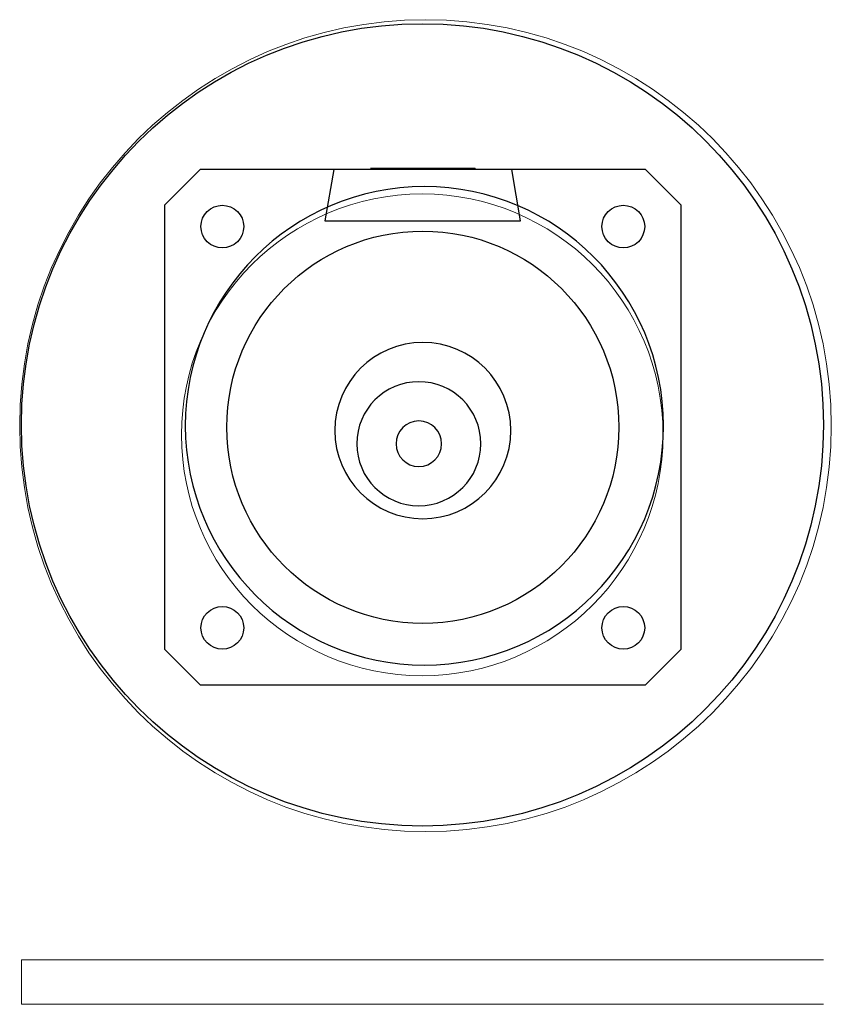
# Model space of a CAD drawing. Header units: millimetres. Extents: x 2149.42 to 2151.7, y 1358.76 to 1361.52.
import ezdxf

# ---------------------------------------------------------------- set-up
doc = ezdxf.new("R2010")
doc.units = ezdxf.units.MM
doc.header["$MEASUREMENT"] = 0
for name, color, linetype, lineweight in [('GASKET', 4, 'Continuous', 25), ('LEDY', 2, 'Continuous', 35), ('SMBTOPL', 132, 'Continuous', 0)]:
    doc.layers.add(name, color=color, linetype=linetype, lineweight=lineweight)
for name, color, linetype in [('LEDG', 110, 'Continuous'), ('LEDR', 232, 'Continuous'), ('LENS', 20, 'Continuous'), ('SMBMGRINGBOT', 132, 'Continuous'), ('SMBSS', 132, 'Continuous'), ('SMBTOPRING', 132, 'Continuous'), ('SScable', 7, 'Continuous')]:
    doc.layers.add(name, color=color, linetype=linetype)

msp = doc.modelspace()

# ---------------------------------------------------------------- linework, layer by layer
at = {"layer": 'GASKET'}
for p, q in [((2149.8291, 1360.9997), (2149.9289, 1361.0994)), ((2149.8291, 1360.9997), (2149.9289, 1361.0994)), ((2149.9289, 1361.0994), (2151.1761, 1361.0994)), ((2151.1761, 1361.0994), (2151.2759, 1360.9997)), ((2149.8291, 1359.7524), (2149.8291, 1360.9997)), ((2151.2759, 1360.9997), (2151.2759, 1359.7524)), ((2149.9289, 1359.6526), (2149.8291, 1359.7524)), ((2151.2759, 1359.7524), (2151.1761, 1359.6526)), ((2151.1761, 1359.6526), (2149.9289, 1359.6526))]:
    msp.add_line(p, q, dxfattribs=at)
for centre, radius in [((2149.99, 1360.9386), 0.0599), ((2151.115, 1360.9386), 0.0599), ((2150.5525, 1360.376), 0.55), ((2149.99, 1359.8135), 0.0599), ((2151.115, 1359.8135), 0.0599)]:
    msp.add_circle(centre, radius, dxfattribs=at)
at = {"layer": 'LEDG', "extrusion": (0.000335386, 1, 0)}
msp.add_circle((-2150.0957, 20.9627, 1361.823), 0.1465, dxfattribs=at)
at = {"layer": 'LEDR', "extrusion": (0.000335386, 1, 0)}
msp.add_circle((-2150.0957, 20.6188, 1361.823), 0.1465, dxfattribs=at)
at = {"layer": 'LEDY', "extrusion": (0.000335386, 1, 0)}
msp.add_circle((-2150.0957, 21.3067, 1361.823), 0.1465, dxfattribs=at)
at = {"layer": 'LENS'}
for p, q in [((2150.3029, 1361.0991), (2150.2778, 1360.9549)), ((2150.8022, 1361.0989), (2150.3029, 1361.0991)), ((2150.8269, 1360.9545), (2150.8022, 1361.0989)), ((2150.2778, 1360.9549), (2150.8255, 1360.9546)), ((2150.8255, 1360.9546), (2150.8269, 1360.9545))]:
    msp.add_line(p, q, dxfattribs=at)
at = {"layer": 'SMBMGRINGBOT', "extrusion": (0, 0, -1)}
msp.add_circle((-2150.5568, 1360.38, 0.2745), 0.6708, dxfattribs=at)
at = {"layer": 'SMBSS', "extrusion": (0, 0, -1)}
msp.add_circle((-2150.5525, 1360.3666, 0.185), 0.247, dxfattribs=at)
at = {"layer": 'SMBTOPL'}
for p, q in [((2149.4264, 1358.7577, 21.735), (2149.4264, 1358.8827, 21.735)), ((2149.4264, 1358.7577, 23.235), (2149.4264, 1358.8827, 23.235)), ((2149.4264, 1358.8827, 23.235), (2151.6764, 1358.8827, 23.235)), ((2149.4264, 1358.7577, 21.735), (2151.6764, 1358.7577, 21.735))]:
    msp.add_line(p, q, dxfattribs=at)
at = {"layer": 'SMBTOPL', "extrusion": (0, 1, 0)}
for p, q in [((2150.5514, 1358.7577, 23.235), (2150.1514, 1358.7577, 23.235)), ((2150.8284, 1358.7577, 22.895), (2150.2756, 1358.7577, 22.895)), ((2150.8297, 1358.7577, 22.575), (2150.2931, 1358.7577, 22.575)), ((2151.6764, 1358.7577, 23.235), (2150.5514, 1358.7577, 23.235)), ((2150.5514, 1358.7577, 23.235), (2150.9514, 1358.7577, 23.235)), ((2151.6764, 1358.7577, 23.235), (2151.6764, 1358.7577, 22.735)), ((2151.6764, 1358.7577, 22.735), (2151.6764, 1358.7577, 22.895)), ((2151.6764, 1358.7577, 22.735), (2151.6764, 1358.7577, 22.575))]:
    msp.add_line(p, q, dxfattribs=at)
at = {"layer": 'SMBTOPL'}
for centre, radius in [((2150.56, 1360.3804, 21.86), 1.1385), ((2150.5508, 1360.3548, 21.86), 0.6755)]:
    msp.add_circle(centre, radius, dxfattribs=at)
at = {"layer": 'SMBTOPL', "extrusion": (0, 1, 0)}
for centre, radius, start, end in [((-2150.3083, 22.7363, 1358.8827), 0.162, 275.3951, 78.334), ((-2150.7923, 22.7348, 1358.8827), 0.1642, 102.7097, 256.8474)]:
    msp.add_arc(centre, radius, start, end, dxfattribs=at)
at = {"layer": 'SMBTOPRING'}
msp.add_circle((2150.5514, 1360.3827, 21.61), 1.125, dxfattribs=at)
at = {"layer": 'SScable', "extrusion": (0, 1e-16, -1)}
for centre, radius in [((-2150.5413, 1360.3297, 11.276), 0.174), ((-2150.5413, 1360.3297, 0.276), 0.0639)]:
    msp.add_circle(centre, radius, dxfattribs=at)

doc.saveas('drawing.dxf')
